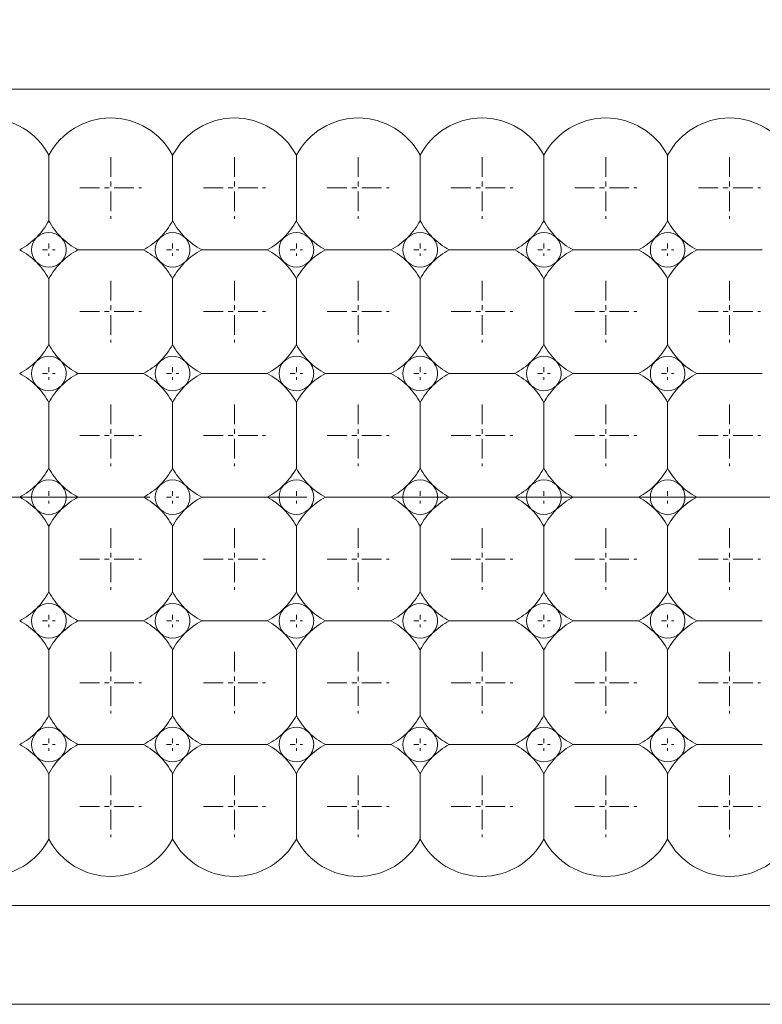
# Model space of a CAD drawing. Header units: millimetres. Extents: x -201 to 202, y 143 to 428.
# Tile 11 of 28: x -16 to -1, y 283 to 303. Entities that reach past the tile are written whole.
import ezdxf

# ---------------------------------------------------------------- set-up
doc = ezdxf.new("R2010")
doc.units = ezdxf.units.MM
doc.header["$LTSCALE"] = 0.25
doc.linetypes.add('CENTER', pattern=[50.8, 31.75, -6.35, 6.35, -6.35])
for name, color, linetype, lineweight in [('BASE', 7, 'Continuous', 20), ('CENTER', 1, 'CENTER', 9), ('DIMENSION', 6, 'Continuous', 9), ('LED LENS', 7, 'Continuous', 20)]:
    doc.layers.add(name, color=color, linetype=linetype, lineweight=lineweight)
doc.styles.add('VS Standard', font='msgothic.ttc', dxfattribs={"height": 3})
doc.dimstyles.new('VS Standard x0.5', dxfattribs={"dimtxt": 3, "dimasz": 3, "dimexe": 0.5, "dimexo": 0.8, "dimgap": 0.5, "dimtad": 3, "dimlfac": 2, "dimrnd": 0.0001, "dimzin": 9, "dimdsep": 46, "dimtxsty": 'VS Standard', "dimcen": 0, "dimaunit": 1, "dimadec": 0, "dimazin": 2, "dimtfac": 1, "dimtmove": 0, "dimatfit": 3, "dimfxl": 1, "dimtolj": 1, "dimtzin": 0, "dimarcsym": 0})

# ---------------------------------------------------------------- blocks, each defined once
blk = doc.blocks.new('*D236')
at = {"layer": 'Defpoints', "color": 0}
for p in [(84.248, 333.394), (-119.254, 298.575), (84.248, 298.488)]:
    blk.add_point(p, dxfattribs=at)
at = {"layer": 'DIMENSION', "color": 0, "lineweight": -2}
for p, q in [((-119.254, 299.375), (-119.254, 333.894)), ((84.248, 299.288), (84.248, 333.894)), ((-116.254, 333.394), (81.248, 333.394))]:
    blk.add_line(p, q, dxfattribs=at)
at = {"layer": 'DIMENSION', "color": 0}
for points in [[(-116.254, 333.894), (-116.254, 332.894), (-119.254, 333.394)], [(81.248, 332.894), (81.248, 333.894), (84.248, 333.394)]]:
    blk.add_solid(points, dxfattribs=at)
at = {"layer": 'DIMENSION', "color": 0, "insert": (-17.503, 335.645), "char_height": 3, "attachment_point": 5, "style": 'VS Standard'}
blk.add_mtext('\\A1;\\A1;(407)', dxfattribs=at)

msp = doc.modelspace()

# ---------------------------------------------------------------- linework, layer by layer
at = {"layer": 'BASE'}
for p, q in [((82.4993, 301.2382), (-117.5007, 301.2382)), ((-117.5007, 284.7382), (82.4993, 284.7382)), ((82.4993, 282.7382), (-118.2507, 282.7382))]:
    msp.add_line(p, q, dxfattribs=at)
at = {"layer": 'CENTER', "ltscale": 0.05}
for p, q in [((-13.7507, 299.8632), (-13.7507, 298.6132)), ((-11.2507, 299.8632), (-11.2507, 298.6132)), ((-8.7507, 299.8632), (-8.7507, 298.6132)), ((-6.2507, 299.8632), (-6.2507, 298.6132)), ((-3.7507, 299.8632), (-3.7507, 298.6132)), ((-1.2507, 299.8632), (-1.2507, 298.6132)), ((-14.3757, 299.2382), (-13.1257, 299.2382)), ((-11.8757, 299.2382), (-10.6257, 299.2382)), ((-9.3757, 299.2382), (-8.1257, 299.2382)), ((-6.8757, 299.2382), (-5.6257, 299.2382)), ((-4.3757, 299.2382), (-3.1257, 299.2382)), ((-1.8757, 299.2382), (-0.6257, 299.2382)), ((-13.7507, 297.3632), (-13.7507, 296.1132)), ((-11.2507, 297.3632), (-11.2507, 296.1132)), ((-8.7507, 297.3632), (-8.7507, 296.1132)), ((-6.2507, 297.3632), (-6.2507, 296.1132)), ((-3.7507, 297.3632), (-3.7507, 296.1132)), ((-1.2507, 297.3632), (-1.2507, 296.1132)), ((-14.3757, 296.7382), (-13.1257, 296.7382)), ((-11.8757, 296.7382), (-10.6257, 296.7382)), ((-9.3757, 296.7382), (-8.1257, 296.7382)), ((-6.8757, 296.7382), (-5.6257, 296.7382)), ((-4.3757, 296.7382), (-3.1257, 296.7382)), ((-1.8757, 296.7382), (-0.6257, 296.7382)), ((-13.7507, 294.8632), (-13.7507, 293.6132)), ((-11.2507, 294.8632), (-11.2507, 293.6132)), ((-8.7507, 294.8632), (-8.7507, 293.6132)), ((-6.2507, 294.8632), (-6.2507, 293.6132)), ((-3.7507, 294.8632), (-3.7507, 293.6132)), ((-1.2507, 294.8632), (-1.2507, 293.6132)), ((-14.3757, 294.2382), (-13.1257, 294.2382)), ((-11.8757, 294.2382), (-10.6257, 294.2382)), ((-9.3757, 294.2382), (-8.1257, 294.2382)), ((-6.8757, 294.2382), (-5.6257, 294.2382)), ((-4.3757, 294.2382), (-3.1257, 294.2382)), ((-1.8757, 294.2382), (-0.6257, 294.2382)), ((-13.7507, 292.3632), (-13.7507, 291.1132)), ((-11.2507, 292.3632), (-11.2507, 291.1132)), ((-8.7507, 292.3632), (-8.7507, 291.1132)), ((-6.2507, 292.3632), (-6.2507, 291.1132)), ((-3.7507, 292.3632), (-3.7507, 291.1132)), ((-1.2507, 292.3632), (-1.2507, 291.1132)), ((-14.3757, 291.7382), (-13.1257, 291.7382)), ((-11.8757, 291.7382), (-10.6257, 291.7382)), ((-9.3757, 291.7382), (-8.1257, 291.7382)), ((-6.8757, 291.7382), (-5.6257, 291.7382)), ((-4.3757, 291.7382), (-3.1257, 291.7382)), ((-1.8757, 291.7382), (-0.6257, 291.7382)), ((-13.7507, 289.8632), (-13.7507, 288.6132)), ((-11.2507, 289.8632), (-11.2507, 288.6132)), ((-8.7507, 289.8632), (-8.7507, 288.6132)), ((-6.2507, 289.8632), (-6.2507, 288.6132)), ((-3.7507, 289.8632), (-3.7507, 288.6132)), ((-1.2507, 289.8632), (-1.2507, 288.6132)), ((-14.3757, 289.2382), (-13.1257, 289.2382)), ((-11.8757, 289.2382), (-10.6257, 289.2382)), ((-9.3757, 289.2382), (-8.1257, 289.2382)), ((-6.8757, 289.2382), (-5.6257, 289.2382)), ((-4.3757, 289.2382), (-3.1257, 289.2382)), ((-1.8757, 289.2382), (-0.6257, 289.2382)), ((-13.7507, 287.3632), (-13.7507, 286.1132)), ((-11.2507, 287.3632), (-11.2507, 286.1132)), ((-8.7507, 287.3632), (-8.7507, 286.1132)), ((-6.2507, 287.3632), (-6.2507, 286.1132)), ((-3.7507, 287.3632), (-3.7507, 286.1132)), ((-1.2507, 287.3632), (-1.2507, 286.1132)), ((-14.3757, 286.7382), (-13.1257, 286.7382)), ((-11.8757, 286.7382), (-10.6257, 286.7382)), ((-9.3757, 286.7382), (-8.1257, 286.7382)), ((-6.8757, 286.7382), (-5.6257, 286.7382)), ((-4.3757, 286.7382), (-3.1257, 286.7382)), ((-1.8757, 286.7382), (-0.6257, 286.7382))]:
    msp.add_line(p, q, dxfattribs=at)
at = {"layer": 'CENTER', "ltscale": 0.01}
for p, q in [((-15.1257, 297.9882), (-14.8757, 297.9882)), ((-15.0007, 298.1132), (-15.0007, 297.8632)), ((-12.6257, 297.9882), (-12.3757, 297.9882)), ((-12.5007, 298.1132), (-12.5007, 297.8632)), ((-10.1257, 297.9882), (-9.8757, 297.9882)), ((-10.0007, 298.1132), (-10.0007, 297.8632)), ((-7.6257, 297.9882), (-7.3757, 297.9882)), ((-7.5007, 298.1132), (-7.5007, 297.8632)), ((-5.1257, 297.9882), (-4.8757, 297.9882)), ((-5.0007, 298.1132), (-5.0007, 297.8632)), ((-2.6257, 297.9882), (-2.3757, 297.9882)), ((-2.5007, 298.1132), (-2.5007, 297.8632)), ((-15.0007, 295.6132), (-15.0007, 295.3632)), ((-12.5007, 295.6132), (-12.5007, 295.3632)), ((-10.0007, 295.6132), (-10.0007, 295.3632)), ((-7.5007, 295.6132), (-7.5007, 295.3632)), ((-5.0007, 295.6132), (-5.0007, 295.3632)), ((-2.5007, 295.6132), (-2.5007, 295.3632)), ((-15.1257, 295.4882), (-14.8757, 295.4882)), ((-12.6257, 295.4882), (-12.3757, 295.4882)), ((-10.1257, 295.4882), (-9.8757, 295.4882)), ((-7.6257, 295.4882), (-7.3757, 295.4882)), ((-5.1257, 295.4882), (-4.8757, 295.4882)), ((-2.6257, 295.4882), (-2.3757, 295.4882)), ((-15.1257, 292.9882), (-14.8757, 292.9882)), ((-15.0007, 293.1132), (-15.0007, 292.8632)), ((-12.6257, 292.9882), (-12.3757, 292.9882)), ((-12.5007, 293.1132), (-12.5007, 292.8632)), ((-10.1257, 292.9882), (-9.8757, 292.9882)), ((-10.0007, 293.1132), (-10.0007, 292.8632)), ((-7.6257, 292.9882), (-7.3757, 292.9882)), ((-7.5007, 293.1132), (-7.5007, 292.8632)), ((-5.1257, 292.9882), (-4.8757, 292.9882)), ((-5.0007, 293.1132), (-5.0007, 292.8632)), ((-2.6257, 292.9882), (-2.3757, 292.9882)), ((-2.5007, 293.1132), (-2.5007, 292.8632)), ((-15.0007, 290.6132), (-15.0007, 290.3632)), ((-12.5007, 290.6132), (-12.5007, 290.3632)), ((-10.0007, 290.6132), (-10.0007, 290.3632)), ((-7.5007, 290.6132), (-7.5007, 290.3632)), ((-5.0007, 290.6132), (-5.0007, 290.3632)), ((-2.5007, 290.6132), (-2.5007, 290.3632)), ((-15.1257, 290.4882), (-14.8757, 290.4882)), ((-12.6257, 290.4882), (-12.3757, 290.4882)), ((-10.1257, 290.4882), (-9.8757, 290.4882)), ((-7.6257, 290.4882), (-7.3757, 290.4882)), ((-5.1257, 290.4882), (-4.8757, 290.4882)), ((-2.6257, 290.4882), (-2.3757, 290.4882)), ((-15.1257, 287.9882), (-14.8757, 287.9882)), ((-15.0007, 288.1132), (-15.0007, 287.8632)), ((-12.6257, 287.9882), (-12.3757, 287.9882)), ((-12.5007, 288.1132), (-12.5007, 287.8632)), ((-10.1257, 287.9882), (-9.8757, 287.9882)), ((-10.0007, 288.1132), (-10.0007, 287.8632)), ((-7.6257, 287.9882), (-7.3757, 287.9882)), ((-7.5007, 288.1132), (-7.5007, 287.8632)), ((-5.1257, 287.9882), (-4.8757, 287.9882)), ((-5.0007, 288.1132), (-5.0007, 287.8632)), ((-2.6257, 287.9882), (-2.3757, 287.9882)), ((-2.5007, 288.1132), (-2.5007, 287.8632))]:
    msp.add_line(p, q, dxfattribs=at)
at = {"layer": 'CENTER'}
msp.add_line((-122.5007, 292.9882), (87.4993, 292.9882), dxfattribs=at)
at = {"layer": 'LED LENS'}
for p, q in [((-15.0007, 299.8996), (-15.0007, 299.2382)), ((-12.5007, 299.8996), (-12.5007, 299.2382)), ((-10.0007, 299.8996), (-10.0007, 299.2382)), ((-7.5007, 299.8996), (-7.5007, 299.2382)), ((-5.0007, 299.8996), (-5.0007, 299.2382)), ((-2.5007, 299.8996), (-2.5007, 299.2382)), ((-15.0007, 299.2382), (-15.0007, 298.5767)), ((-12.5007, 299.2382), (-12.5007, 298.5767)), ((-10.0007, 299.2382), (-10.0007, 298.5767)), ((-7.5007, 299.2382), (-7.5007, 298.5767)), ((-5.0007, 299.2382), (-5.0007, 298.5767)), ((-2.5007, 299.2382), (-2.5007, 298.5767)), ((-14.4121, 297.9882), (-13.0892, 297.9882)), ((-11.9121, 297.9882), (-10.5892, 297.9882)), ((-9.4121, 297.9882), (-8.0892, 297.9882)), ((-6.9121, 297.9882), (-5.5892, 297.9882)), ((-4.4121, 297.9882), (-3.0892, 297.9882)), ((-1.9121, 297.9882), (-0.5892, 297.9882)), ((-15.0007, 297.3996), (-15.0007, 296.7382)), ((-12.5007, 297.3996), (-12.5007, 296.7382)), ((-10.0007, 297.3996), (-10.0007, 296.7382)), ((-7.5007, 297.3996), (-7.5007, 296.7382)), ((-5.0007, 297.3996), (-5.0007, 296.7382)), ((-2.5007, 297.3996), (-2.5007, 296.7382)), ((-15.0007, 296.7382), (-15.0007, 296.0767)), ((-12.5007, 296.7382), (-12.5007, 296.0767)), ((-10.0007, 296.7382), (-10.0007, 296.0767)), ((-7.5007, 296.7382), (-7.5007, 296.0767)), ((-5.0007, 296.7382), (-5.0007, 296.0767)), ((-2.5007, 296.7382), (-2.5007, 296.0767)), ((-14.4121, 295.4882), (-13.0892, 295.4882)), ((-11.9121, 295.4882), (-10.5892, 295.4882)), ((-9.4121, 295.4882), (-8.0892, 295.4882)), ((-6.9121, 295.4882), (-5.5892, 295.4882)), ((-4.4121, 295.4882), (-3.0892, 295.4882)), ((-1.9121, 295.4882), (-0.5892, 295.4882)), ((-15.0007, 294.8996), (-15.0007, 294.2382)), ((-12.5007, 294.8996), (-12.5007, 294.2382)), ((-10.0007, 294.8996), (-10.0007, 294.2382)), ((-7.5007, 294.8996), (-7.5007, 294.2382)), ((-5.0007, 294.8996), (-5.0007, 294.2382)), ((-2.5007, 294.8996), (-2.5007, 294.2382)), ((-15.0007, 294.2382), (-15.0007, 293.5767)), ((-12.5007, 294.2382), (-12.5007, 293.5767)), ((-10.0007, 294.2382), (-10.0007, 293.5767)), ((-7.5007, 294.2382), (-7.5007, 293.5767)), ((-5.0007, 294.2382), (-5.0007, 293.5767)), ((-2.5007, 294.2382), (-2.5007, 293.5767)), ((-14.4121, 292.9882), (-13.0892, 292.9882)), ((-11.9121, 292.9882), (-10.5892, 292.9882)), ((-9.4121, 292.9882), (-8.0892, 292.9882)), ((-6.9121, 292.9882), (-5.5892, 292.9882)), ((-4.4121, 292.9882), (-3.0892, 292.9882)), ((-1.9121, 292.9882), (-0.5892, 292.9882)), ((-15.0007, 292.3996), (-15.0007, 291.7382)), ((-12.5007, 292.3996), (-12.5007, 291.7382)), ((-10.0007, 292.3996), (-10.0007, 291.7382)), ((-7.5007, 292.3996), (-7.5007, 291.7382)), ((-5.0007, 292.3996), (-5.0007, 291.7382)), ((-2.5007, 292.3996), (-2.5007, 291.7382)), ((-15.0007, 291.7382), (-15.0007, 291.0767)), ((-12.5007, 291.7382), (-12.5007, 291.0767)), ((-10.0007, 291.7382), (-10.0007, 291.0767)), ((-7.5007, 291.7382), (-7.5007, 291.0767)), ((-5.0007, 291.7382), (-5.0007, 291.0767)), ((-2.5007, 291.7382), (-2.5007, 291.0767)), ((-14.4121, 290.4882), (-13.0892, 290.4882)), ((-11.9121, 290.4882), (-10.5892, 290.4882)), ((-9.4121, 290.4882), (-8.0892, 290.4882)), ((-6.9121, 290.4882), (-5.5892, 290.4882)), ((-4.4121, 290.4882), (-3.0892, 290.4882)), ((-1.9121, 290.4882), (-0.5892, 290.4882)), ((-15.0007, 289.8996), (-15.0007, 289.2382)), ((-12.5007, 289.8996), (-12.5007, 289.2382)), ((-10.0007, 289.8996), (-10.0007, 289.2382)), ((-7.5007, 289.8996), (-7.5007, 289.2382)), ((-5.0007, 289.8996), (-5.0007, 289.2382)), ((-2.5007, 289.8996), (-2.5007, 289.2382)), ((-15.0007, 289.2382), (-15.0007, 288.5767)), ((-12.5007, 289.2382), (-12.5007, 288.5767)), ((-10.0007, 289.2382), (-10.0007, 288.5767)), ((-7.5007, 289.2382), (-7.5007, 288.5767)), ((-5.0007, 289.2382), (-5.0007, 288.5767)), ((-2.5007, 289.2382), (-2.5007, 288.5767)), ((-14.4121, 287.9882), (-13.0892, 287.9882)), ((-11.9121, 287.9882), (-10.5892, 287.9882)), ((-9.4121, 287.9882), (-8.0892, 287.9882)), ((-6.9121, 287.9882), (-5.5892, 287.9882)), ((-4.4121, 287.9882), (-3.0892, 287.9882)), ((-1.9121, 287.9882), (-0.5892, 287.9882)), ((-15.0007, 287.3996), (-15.0007, 286.7382)), ((-12.5007, 287.3996), (-12.5007, 286.7382)), ((-10.0007, 287.3996), (-10.0007, 286.7382)), ((-7.5007, 287.3996), (-7.5007, 286.7382)), ((-5.0007, 287.3996), (-5.0007, 286.7382)), ((-2.5007, 287.3996), (-2.5007, 286.7382)), ((-15.0007, 286.7382), (-15.0007, 286.0767)), ((-12.5007, 286.7382), (-12.5007, 286.0767)), ((-10.0007, 286.7382), (-10.0007, 286.0767)), ((-7.5007, 286.7382), (-7.5007, 286.0767)), ((-5.0007, 286.7382), (-5.0007, 286.0767)), ((-2.5007, 286.7382), (-2.5007, 286.0767))]:
    msp.add_line(p, q, dxfattribs=at)
for centre, radius, start, end in [((-16.2507, 299.2382), 1.4142, 27.88557, 152.11443), ((-13.7507, 299.2382), 1.4142, 27.88557, 152.11443), ((-11.2507, 299.2382), 1.4142, 27.88557, 152.11443), ((-8.7507, 299.2382), 1.4142, 27.88557, 152.11443), ((-6.2507, 299.2382), 1.4142, 27.88557, 152.11443), ((-3.7507, 299.2382), 1.4142, 27.88557, 152.11443), ((-1.2507, 299.2382), 1.4142, 27.88557, 152.11443), ((-16.2507, 299.2382), 1.4142, 315, 332.11443), ((-13.7507, 299.2382), 1.4142, 207.88557, 225), ((-13.7507, 299.2382), 1.4142, 315, 332.11443), ((-11.2507, 299.2382), 1.4142, 207.88557, 225), ((-11.2507, 299.2382), 1.4142, 315, 332.11443), ((-8.7507, 299.2382), 1.4142, 207.88557, 225), ((-8.7507, 299.2382), 1.4142, 315, 332.11443), ((-6.2507, 299.2382), 1.4142, 207.88557, 225), ((-6.2507, 299.2382), 1.4142, 315, 332.11443), ((-3.7507, 299.2382), 1.4142, 207.88557, 225), ((-3.7507, 299.2382), 1.4142, 315, 332.11443), ((-1.2507, 299.2382), 1.4142, 207.88557, 225), ((-15.0007, 297.9882), 0.35, 45, 135), ((-12.5007, 297.9882), 0.35, 45, 135), ((-10.0007, 297.9882), 0.35, 45, 135), ((-7.5007, 297.9882), 0.35, 45, 135), ((-5.0007, 297.9882), 0.35, 45, 135), ((-2.5007, 297.9882), 0.35, 45, 135), ((-16.2507, 299.2382), 1.4142, 297.88557, 315), ((-15.0007, 297.9882), 0.35, 135, 225), ((-15.0007, 297.9882), 0.35, 0, 45), ((-13.7507, 299.2382), 1.4142, 225, 242.11443), ((-13.7507, 299.2382), 1.4142, 297.88557, 315), ((-12.5007, 297.9882), 0.35, 135, 225), ((-12.5007, 297.9882), 0.35, 0, 45), ((-11.2507, 299.2382), 1.4142, 225, 242.11443), ((-11.2507, 299.2382), 1.4142, 297.88557, 315), ((-10.0007, 297.9882), 0.35, 135, 225), ((-10.0007, 297.9882), 0.35, 0, 45), ((-8.7507, 299.2382), 1.4142, 225, 242.11443), ((-8.7507, 299.2382), 1.4142, 297.88557, 315), ((-7.5007, 297.9882), 0.35, 135, 225), ((-7.5007, 297.9882), 0.35, 0, 45), ((-6.2507, 299.2382), 1.4142, 225, 242.11443), ((-6.2507, 299.2382), 1.4142, 297.88557, 315), ((-5.0007, 297.9882), 0.35, 135, 225), ((-5.0007, 297.9882), 0.35, 0, 45), ((-3.7507, 299.2382), 1.4142, 225, 242.11443), ((-3.7507, 299.2382), 1.4142, 297.88557, 315), ((-2.5007, 297.9882), 0.35, 135, 225), ((-2.5007, 297.9882), 0.35, 0, 45), ((-1.2507, 299.2382), 1.4142, 225, 242.11443), ((-16.2507, 296.7382), 1.4142, 45, 62.11443), ((-15.0007, 297.9882), 0.35, 315, 0), ((-13.7507, 296.7382), 1.4142, 117.88557, 135), ((-13.7507, 296.7382), 1.4142, 45, 62.11443), ((-12.5007, 297.9882), 0.35, 315, 0), ((-11.2507, 296.7382), 1.4142, 117.88557, 135), ((-11.2507, 296.7382), 1.4142, 45, 62.11443), ((-10.0007, 297.9882), 0.35, 315, 0), ((-8.7507, 296.7382), 1.4142, 117.88557, 135), ((-8.7507, 296.7382), 1.4142, 45, 62.11443), ((-7.5007, 297.9882), 0.35, 315, 0), ((-6.2507, 296.7382), 1.4142, 117.88557, 135), ((-6.2507, 296.7382), 1.4142, 45, 62.11443), ((-5.0007, 297.9882), 0.35, 315, 0), ((-3.7507, 296.7382), 1.4142, 117.88557, 135), ((-3.7507, 296.7382), 1.4142, 45, 62.11443), ((-2.5007, 297.9882), 0.35, 315, 0), ((-1.2507, 296.7382), 1.4142, 117.88557, 135), ((-16.2507, 296.7382), 1.4142, 27.88557, 45), ((-15.0007, 297.9882), 0.35, 225, 315), ((-13.7507, 296.7382), 1.4142, 135, 152.11443), ((-13.7507, 296.7382), 1.4142, 27.88557, 45), ((-12.5007, 297.9882), 0.35, 225, 315), ((-11.2507, 296.7382), 1.4142, 135, 152.11443), ((-11.2507, 296.7382), 1.4142, 27.88557, 45), ((-10.0007, 297.9882), 0.35, 225, 315), ((-8.7507, 296.7382), 1.4142, 135, 152.11443), ((-8.7507, 296.7382), 1.4142, 27.88557, 45), ((-7.5007, 297.9882), 0.35, 225, 315), ((-6.2507, 296.7382), 1.4142, 135, 152.11443), ((-6.2507, 296.7382), 1.4142, 27.88557, 45), ((-5.0007, 297.9882), 0.35, 225, 315), ((-3.7507, 296.7382), 1.4142, 135, 152.11443), ((-3.7507, 296.7382), 1.4142, 27.88557, 45), ((-2.5007, 297.9882), 0.35, 225, 315), ((-1.2507, 296.7382), 1.4142, 135, 152.11443), ((-16.2507, 296.7382), 1.4142, 315, 332.11443), ((-13.7507, 296.7382), 1.4142, 207.88557, 225), ((-13.7507, 296.7382), 1.4142, 315, 332.11443), ((-11.2507, 296.7382), 1.4142, 207.88557, 225), ((-11.2507, 296.7382), 1.4142, 315, 332.11443), ((-8.7507, 296.7382), 1.4142, 207.88557, 225), ((-8.7507, 296.7382), 1.4142, 315, 332.11443), ((-6.2507, 296.7382), 1.4142, 207.88557, 225), ((-6.2507, 296.7382), 1.4142, 315, 332.11443), ((-3.7507, 296.7382), 1.4142, 207.88557, 225), ((-3.7507, 296.7382), 1.4142, 315, 332.11443), ((-1.2507, 296.7382), 1.4142, 207.88557, 225), ((-16.2507, 296.7382), 1.4142, 297.88557, 315), ((-15.0007, 295.4882), 0.35, 135, 225), ((-15.0007, 295.4882), 0.35, 45, 135), ((-15.0007, 295.4882), 0.35, 0, 45), ((-13.7507, 296.7382), 1.4142, 225, 242.11443), ((-13.7507, 296.7382), 1.4142, 297.88557, 315), ((-12.5007, 295.4882), 0.35, 135, 225), ((-12.5007, 295.4882), 0.35, 45, 135), ((-12.5007, 295.4882), 0.35, 0, 45), ((-11.2507, 296.7382), 1.4142, 225, 242.11443), ((-11.2507, 296.7382), 1.4142, 297.88557, 315), ((-10.0007, 295.4882), 0.35, 135, 225), ((-10.0007, 295.4882), 0.35, 45, 135), ((-10.0007, 295.4882), 0.35, 0, 45), ((-8.7507, 296.7382), 1.4142, 225, 242.11443), ((-8.7507, 296.7382), 1.4142, 297.88557, 315), ((-7.5007, 295.4882), 0.35, 135, 225), ((-7.5007, 295.4882), 0.35, 45, 135), ((-7.5007, 295.4882), 0.35, 0, 45), ((-6.2507, 296.7382), 1.4142, 225, 242.11443), ((-6.2507, 296.7382), 1.4142, 297.88557, 315), ((-5.0007, 295.4882), 0.35, 135, 225), ((-5.0007, 295.4882), 0.35, 45, 135), ((-5.0007, 295.4882), 0.35, 0, 45), ((-3.7507, 296.7382), 1.4142, 225, 242.11443), ((-3.7507, 296.7382), 1.4142, 297.88557, 315), ((-2.5007, 295.4882), 0.35, 135, 225), ((-2.5007, 295.4882), 0.35, 45, 135), ((-2.5007, 295.4882), 0.35, 0, 45), ((-1.2507, 296.7382), 1.4142, 225, 242.11443), ((-16.2507, 294.2382), 1.4142, 45, 62.11443), ((-15.0007, 295.4882), 0.35, 315, 0), ((-13.7507, 294.2382), 1.4142, 117.88557, 135), ((-13.7507, 294.2382), 1.4142, 45, 62.11443), ((-12.5007, 295.4882), 0.35, 315, 0), ((-11.2507, 294.2382), 1.4142, 117.88557, 135), ((-11.2507, 294.2382), 1.4142, 45, 62.11443), ((-10.0007, 295.4882), 0.35, 315, 0), ((-8.7507, 294.2382), 1.4142, 117.88557, 135), ((-8.7507, 294.2382), 1.4142, 45, 62.11443), ((-7.5007, 295.4882), 0.35, 315, 0), ((-6.2507, 294.2382), 1.4142, 117.88557, 135), ((-6.2507, 294.2382), 1.4142, 45, 62.11443), ((-5.0007, 295.4882), 0.35, 315, 0), ((-3.7507, 294.2382), 1.4142, 117.88557, 135), ((-3.7507, 294.2382), 1.4142, 45, 62.11443), ((-2.5007, 295.4882), 0.35, 315, 0), ((-1.2507, 294.2382), 1.4142, 117.88557, 135), ((-16.2507, 294.2382), 1.4142, 27.88557, 45), ((-15.0007, 295.4882), 0.35, 225, 315), ((-13.7507, 294.2382), 1.4142, 135, 152.11443), ((-13.7507, 294.2382), 1.4142, 27.88557, 45), ((-12.5007, 295.4882), 0.35, 225, 315), ((-11.2507, 294.2382), 1.4142, 135, 152.11443), ((-11.2507, 294.2382), 1.4142, 27.88557, 45), ((-10.0007, 295.4882), 0.35, 225, 315), ((-8.7507, 294.2382), 1.4142, 135, 152.11443), ((-8.7507, 294.2382), 1.4142, 27.88557, 45), ((-7.5007, 295.4882), 0.35, 225, 315), ((-6.2507, 294.2382), 1.4142, 135, 152.11443), ((-6.2507, 294.2382), 1.4142, 27.88557, 45), ((-5.0007, 295.4882), 0.35, 225, 315), ((-3.7507, 294.2382), 1.4142, 135, 152.11443), ((-3.7507, 294.2382), 1.4142, 27.88557, 45), ((-2.5007, 295.4882), 0.35, 225, 315), ((-1.2507, 294.2382), 1.4142, 135, 152.11443), ((-16.2507, 294.2382), 1.4142, 315, 332.11443), ((-13.7507, 294.2382), 1.4142, 207.88557, 225), ((-13.7507, 294.2382), 1.4142, 315, 332.11443), ((-11.2507, 294.2382), 1.4142, 207.88557, 225), ((-11.2507, 294.2382), 1.4142, 315, 332.11443), ((-8.7507, 294.2382), 1.4142, 207.88557, 225), ((-8.7507, 294.2382), 1.4142, 315, 332.11443), ((-6.2507, 294.2382), 1.4142, 207.88557, 225), ((-6.2507, 294.2382), 1.4142, 315, 332.11443), ((-3.7507, 294.2382), 1.4142, 207.88557, 225), ((-3.7507, 294.2382), 1.4142, 315, 332.11443), ((-1.2507, 294.2382), 1.4142, 207.88557, 225), ((-16.2507, 294.2382), 1.4142, 297.88557, 315), ((-15.0007, 292.9882), 0.35, 135, 225), ((-15.0007, 292.9882), 0.35, 45, 135), ((-15.0007, 292.9882), 0.35, 0, 45), ((-13.7507, 294.2382), 1.4142, 225, 242.11443), ((-13.7507, 294.2382), 1.4142, 297.88557, 315), ((-12.5007, 292.9882), 0.35, 135, 225), ((-12.5007, 292.9882), 0.35, 45, 135), ((-12.5007, 292.9882), 0.35, 0, 45), ((-11.2507, 294.2382), 1.4142, 225, 242.11443), ((-11.2507, 294.2382), 1.4142, 297.88557, 315), ((-10.0007, 292.9882), 0.35, 135, 225), ((-10.0007, 292.9882), 0.35, 45, 135), ((-10.0007, 292.9882), 0.35, 0, 45), ((-8.7507, 294.2382), 1.4142, 225, 242.11443), ((-8.7507, 294.2382), 1.4142, 297.88557, 315), ((-7.5007, 292.9882), 0.35, 135, 225), ((-7.5007, 292.9882), 0.35, 45, 135), ((-7.5007, 292.9882), 0.35, 0, 45), ((-6.2507, 294.2382), 1.4142, 225, 242.11443), ((-6.2507, 294.2382), 1.4142, 297.88557, 315), ((-5.0007, 292.9882), 0.35, 135, 225), ((-5.0007, 292.9882), 0.35, 45, 135), ((-5.0007, 292.9882), 0.35, 0, 45), ((-3.7507, 294.2382), 1.4142, 225, 242.11443), ((-3.7507, 294.2382), 1.4142, 297.88557, 315), ((-2.5007, 292.9882), 0.35, 135, 225), ((-2.5007, 292.9882), 0.35, 45, 135), ((-2.5007, 292.9882), 0.35, 0, 45), ((-1.2507, 294.2382), 1.4142, 225, 242.11443), ((-16.2507, 291.7382), 1.4142, 45, 62.11443), ((-15.0007, 292.9882), 0.35, 315, 0), ((-13.7507, 291.7382), 1.4142, 117.88557, 135), ((-13.7507, 291.7382), 1.4142, 45, 62.11443), ((-12.5007, 292.9882), 0.35, 315, 0), ((-11.2507, 291.7382), 1.4142, 117.88557, 135), ((-11.2507, 291.7382), 1.4142, 45, 62.11443), ((-10.0007, 292.9882), 0.35, 315, 0), ((-8.7507, 291.7382), 1.4142, 117.88557, 135), ((-8.7507, 291.7382), 1.4142, 45, 62.11443), ((-7.5007, 292.9882), 0.35, 315, 0), ((-6.2507, 291.7382), 1.4142, 117.88557, 135), ((-6.2507, 291.7382), 1.4142, 45, 62.11443), ((-5.0007, 292.9882), 0.35, 315, 0), ((-3.7507, 291.7382), 1.4142, 117.88557, 135), ((-3.7507, 291.7382), 1.4142, 45, 62.11443), ((-2.5007, 292.9882), 0.35, 315, 0), ((-1.2507, 291.7382), 1.4142, 117.88557, 135), ((-16.2507, 291.7382), 1.4142, 27.88557, 45), ((-15.0007, 292.9882), 0.35, 225, 315), ((-13.7507, 291.7382), 1.4142, 135, 152.11443), ((-13.7507, 291.7382), 1.4142, 27.88557, 45), ((-12.5007, 292.9882), 0.35, 225, 315), ((-11.2507, 291.7382), 1.4142, 135, 152.11443), ((-11.2507, 291.7382), 1.4142, 27.88557, 45), ((-10.0007, 292.9882), 0.35, 225, 315), ((-8.7507, 291.7382), 1.4142, 135, 152.11443), ((-8.7507, 291.7382), 1.4142, 27.88557, 45), ((-7.5007, 292.9882), 0.35, 225, 315), ((-6.2507, 291.7382), 1.4142, 135, 152.11443), ((-6.2507, 291.7382), 1.4142, 27.88557, 45), ((-5.0007, 292.9882), 0.35, 225, 315), ((-3.7507, 291.7382), 1.4142, 135, 152.11443), ((-3.7507, 291.7382), 1.4142, 27.88557, 45), ((-2.5007, 292.9882), 0.35, 225, 315), ((-1.2507, 291.7382), 1.4142, 135, 152.11443), ((-16.2507, 291.7382), 1.4142, 315, 332.11443), ((-13.7507, 291.7382), 1.4142, 207.88557, 225), ((-13.7507, 291.7382), 1.4142, 315, 332.11443), ((-11.2507, 291.7382), 1.4142, 207.88557, 225), ((-11.2507, 291.7382), 1.4142, 315, 332.11443), ((-8.7507, 291.7382), 1.4142, 207.88557, 225), ((-8.7507, 291.7382), 1.4142, 315, 332.11443), ((-6.2507, 291.7382), 1.4142, 207.88557, 225), ((-6.2507, 291.7382), 1.4142, 315, 332.11443), ((-3.7507, 291.7382), 1.4142, 207.88557, 225), ((-3.7507, 291.7382), 1.4142, 315, 332.11443), ((-1.2507, 291.7382), 1.4142, 207.88557, 225), ((-15.0007, 290.4882), 0.35, 45, 135), ((-12.5007, 290.4882), 0.35, 45, 135), ((-10.0007, 290.4882), 0.35, 45, 135), ((-7.5007, 290.4882), 0.35, 45, 135), ((-5.0007, 290.4882), 0.35, 45, 135), ((-2.5007, 290.4882), 0.35, 45, 135), ((-16.2507, 291.7382), 1.4142, 297.88557, 315), ((-15.0007, 290.4882), 0.35, 135, 225), ((-15.0007, 290.4882), 0.35, 0, 45), ((-13.7507, 291.7382), 1.4142, 225, 242.11443), ((-13.7507, 291.7382), 1.4142, 297.88557, 315), ((-12.5007, 290.4882), 0.35, 135, 225), ((-12.5007, 290.4882), 0.35, 0, 45), ((-11.2507, 291.7382), 1.4142, 225, 242.11443), ((-11.2507, 291.7382), 1.4142, 297.88557, 315), ((-10.0007, 290.4882), 0.35, 135, 225), ((-10.0007, 290.4882), 0.35, 0, 45), ((-8.7507, 291.7382), 1.4142, 225, 242.11443), ((-8.7507, 291.7382), 1.4142, 297.88557, 315), ((-7.5007, 290.4882), 0.35, 135, 225), ((-7.5007, 290.4882), 0.35, 0, 45), ((-6.2507, 291.7382), 1.4142, 225, 242.11443), ((-6.2507, 291.7382), 1.4142, 297.88557, 315), ((-5.0007, 290.4882), 0.35, 135, 225), ((-5.0007, 290.4882), 0.35, 0, 45), ((-3.7507, 291.7382), 1.4142, 225, 242.11443), ((-3.7507, 291.7382), 1.4142, 297.88557, 315), ((-2.5007, 290.4882), 0.35, 135, 225), ((-2.5007, 290.4882), 0.35, 0, 45), ((-1.2507, 291.7382), 1.4142, 225, 242.11443), ((-16.2507, 289.2382), 1.4142, 45, 62.11443), ((-15.0007, 290.4882), 0.35, 315, 0), ((-13.7507, 289.2382), 1.4142, 117.88557, 135), ((-13.7507, 289.2382), 1.4142, 45, 62.11443), ((-12.5007, 290.4882), 0.35, 315, 0), ((-11.2507, 289.2382), 1.4142, 117.88557, 135), ((-11.2507, 289.2382), 1.4142, 45, 62.11443), ((-10.0007, 290.4882), 0.35, 315, 0), ((-8.7507, 289.2382), 1.4142, 117.88557, 135), ((-8.7507, 289.2382), 1.4142, 45, 62.11443), ((-7.5007, 290.4882), 0.35, 315, 0), ((-6.2507, 289.2382), 1.4142, 117.88557, 135), ((-6.2507, 289.2382), 1.4142, 45, 62.11443), ((-5.0007, 290.4882), 0.35, 315, 0), ((-3.7507, 289.2382), 1.4142, 117.88557, 135), ((-3.7507, 289.2382), 1.4142, 45, 62.11443), ((-2.5007, 290.4882), 0.35, 315, 0), ((-1.2507, 289.2382), 1.4142, 117.88557, 135), ((-16.2507, 289.2382), 1.4142, 27.88557, 45), ((-15.0007, 290.4882), 0.35, 225, 315), ((-13.7507, 289.2382), 1.4142, 135, 152.11443), ((-13.7507, 289.2382), 1.4142, 27.88557, 45), ((-12.5007, 290.4882), 0.35, 225, 315), ((-11.2507, 289.2382), 1.4142, 135, 152.11443), ((-11.2507, 289.2382), 1.4142, 27.88557, 45), ((-10.0007, 290.4882), 0.35, 225, 315), ((-8.7507, 289.2382), 1.4142, 135, 152.11443), ((-8.7507, 289.2382), 1.4142, 27.88557, 45), ((-7.5007, 290.4882), 0.35, 225, 315), ((-6.2507, 289.2382), 1.4142, 135, 152.11443), ((-6.2507, 289.2382), 1.4142, 27.88557, 45), ((-5.0007, 290.4882), 0.35, 225, 315), ((-3.7507, 289.2382), 1.4142, 135, 152.11443), ((-3.7507, 289.2382), 1.4142, 27.88557, 45), ((-2.5007, 290.4882), 0.35, 225, 315), ((-1.2507, 289.2382), 1.4142, 135, 152.11443), ((-16.2507, 289.2382), 1.4142, 315, 332.11443), ((-13.7507, 289.2382), 1.4142, 207.88557, 225), ((-13.7507, 289.2382), 1.4142, 315, 332.11443), ((-11.2507, 289.2382), 1.4142, 207.88557, 225), ((-11.2507, 289.2382), 1.4142, 315, 332.11443), ((-8.7507, 289.2382), 1.4142, 207.88557, 225), ((-8.7507, 289.2382), 1.4142, 315, 332.11443), ((-6.2507, 289.2382), 1.4142, 207.88557, 225), ((-6.2507, 289.2382), 1.4142, 315, 332.11443), ((-3.7507, 289.2382), 1.4142, 207.88557, 225), ((-3.7507, 289.2382), 1.4142, 315, 332.11443), ((-1.2507, 289.2382), 1.4142, 207.88557, 225), ((-16.2507, 289.2382), 1.4142, 297.88557, 315), ((-15.0007, 287.9882), 0.35, 135, 225), ((-15.0007, 287.9882), 0.35, 45, 135), ((-15.0007, 287.9882), 0.35, 0, 45), ((-13.7507, 289.2382), 1.4142, 225, 242.11443), ((-13.7507, 289.2382), 1.4142, 297.88557, 315), ((-12.5007, 287.9882), 0.35, 135, 225), ((-12.5007, 287.9882), 0.35, 45, 135), ((-12.5007, 287.9882), 0.35, 0, 45), ((-11.2507, 289.2382), 1.4142, 225, 242.11443), ((-11.2507, 289.2382), 1.4142, 297.88557, 315), ((-10.0007, 287.9882), 0.35, 135, 225), ((-10.0007, 287.9882), 0.35, 45, 135), ((-10.0007, 287.9882), 0.35, 0, 45), ((-8.7507, 289.2382), 1.4142, 225, 242.11443), ((-8.7507, 289.2382), 1.4142, 297.88557, 315), ((-7.5007, 287.9882), 0.35, 135, 225), ((-7.5007, 287.9882), 0.35, 45, 135), ((-7.5007, 287.9882), 0.35, 0, 45), ((-6.2507, 289.2382), 1.4142, 225, 242.11443), ((-6.2507, 289.2382), 1.4142, 297.88557, 315), ((-5.0007, 287.9882), 0.35, 135, 225), ((-5.0007, 287.9882), 0.35, 45, 135), ((-5.0007, 287.9882), 0.35, 0, 45), ((-3.7507, 289.2382), 1.4142, 225, 242.11443), ((-3.7507, 289.2382), 1.4142, 297.88557, 315), ((-2.5007, 287.9882), 0.35, 135, 225), ((-2.5007, 287.9882), 0.35, 45, 135), ((-2.5007, 287.9882), 0.35, 0, 45), ((-1.2507, 289.2382), 1.4142, 225, 242.11443), ((-16.2507, 286.7382), 1.4142, 45, 62.11443), ((-15.0007, 287.9882), 0.35, 315, 0), ((-13.7507, 286.7382), 1.4142, 117.88557, 135), ((-13.7507, 286.7382), 1.4142, 45, 62.11443), ((-12.5007, 287.9882), 0.35, 315, 0), ((-11.2507, 286.7382), 1.4142, 117.88557, 135), ((-11.2507, 286.7382), 1.4142, 45, 62.11443), ((-10.0007, 287.9882), 0.35, 315, 0), ((-8.7507, 286.7382), 1.4142, 117.88557, 135), ((-8.7507, 286.7382), 1.4142, 45, 62.11443), ((-7.5007, 287.9882), 0.35, 315, 0), ((-6.2507, 286.7382), 1.4142, 117.88557, 135), ((-6.2507, 286.7382), 1.4142, 45, 62.11443), ((-5.0007, 287.9882), 0.35, 315, 0), ((-3.7507, 286.7382), 1.4142, 117.88557, 135), ((-3.7507, 286.7382), 1.4142, 45, 62.11443), ((-2.5007, 287.9882), 0.35, 315, 0), ((-1.2507, 286.7382), 1.4142, 117.88557, 135), ((-16.2507, 286.7382), 1.4142, 27.88557, 45), ((-15.0007, 287.9882), 0.35, 225, 315), ((-13.7507, 286.7382), 1.4142, 135, 152.11443), ((-13.7507, 286.7382), 1.4142, 27.88557, 45), ((-12.5007, 287.9882), 0.35, 225, 315), ((-11.2507, 286.7382), 1.4142, 135, 152.11443), ((-11.2507, 286.7382), 1.4142, 27.88557, 45), ((-10.0007, 287.9882), 0.35, 225, 315), ((-8.7507, 286.7382), 1.4142, 135, 152.11443), ((-8.7507, 286.7382), 1.4142, 27.88557, 45), ((-7.5007, 287.9882), 0.35, 225, 315), ((-6.2507, 286.7382), 1.4142, 135, 152.11443), ((-6.2507, 286.7382), 1.4142, 27.88557, 45), ((-5.0007, 287.9882), 0.35, 225, 315), ((-3.7507, 286.7382), 1.4142, 135, 152.11443), ((-3.7507, 286.7382), 1.4142, 27.88557, 45), ((-2.5007, 287.9882), 0.35, 225, 315), ((-1.2507, 286.7382), 1.4142, 135, 152.11443), ((-16.2507, 286.7382), 1.4142, 207.88557, 332.11443), ((-13.7507, 286.7382), 1.4142, 207.88557, 332.11443), ((-11.2507, 286.7382), 1.4142, 207.88557, 332.11443), ((-8.7507, 286.7382), 1.4142, 207.88557, 332.11443), ((-6.2507, 286.7382), 1.4142, 207.88557, 332.11443), ((-3.7507, 286.7382), 1.4142, 207.88557, 332.11443), ((-1.2507, 286.7382), 1.4142, 207.88557, 332.11443)]:
    msp.add_arc(centre, radius, start, end, dxfattribs=at)

# ---------------------------------------------------------------- dimensions: what is measured, and where the dimension line sits
at = {"layer": 'DIMENSION'}
dim = msp.add_linear_dim(base=(84.2484, 333.3941), p1=(-119.2538, 298.5752), p2=(84.2484, 298.4882), text='\\A1;(<>)', dimstyle='VS Standard x0.5', dxfattribs=at)
dim.commit()
dim.dimension.update_dxf_attribs({"geometry": '*D236', "text_midpoint": (-17.5027, 333.3941), "dimtype": 160})

doc.saveas('drawing.dxf')
